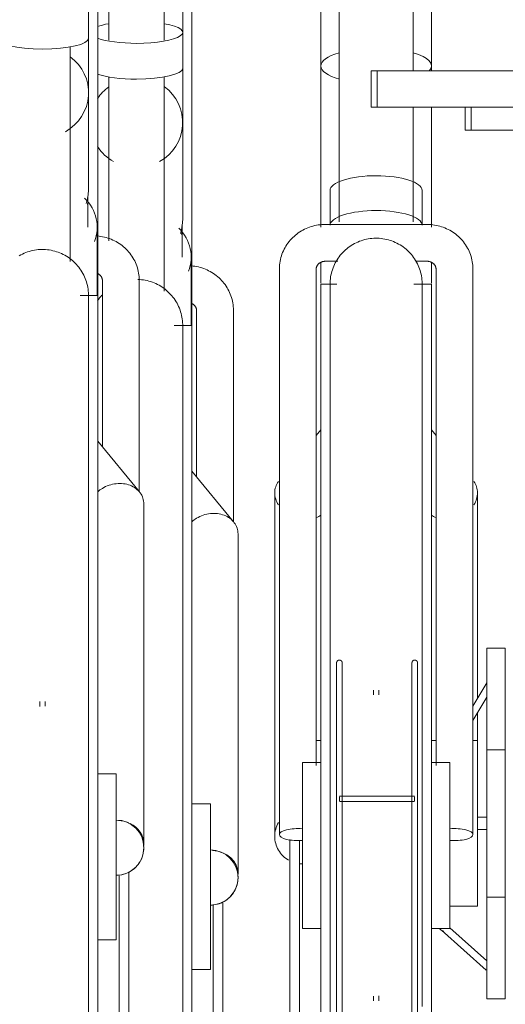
# Model space of a CAD drawing. Extents: x 50445 to 145605, y -10968 to 41989.
# Tile 250 of 256: x 97232 to 97495, y -362 to 172. Entities that reach past the tile are written whole.
import ezdxf

# ---------------------------------------------------------------- set-up
doc = ezdxf.new("R2010")
doc.units = 0
doc.header["$LTSCALE"] = 414.30304
doc.header["$MEASUREMENT"] = 0
doc.layers.add('A-EQPM', color=6, linetype='CONTINUOUS', lineweight=18)

# ---------------------------------------------------------------- blocks, each defined once
blk = doc.blocks.new('97_KA_gestapelde fietsenstalling 8 fietsen 1600x1900 - Type-V119-plotview doorsnede C C  -  1 op 100')
at = {"layer": 'A-EQPM'}
for p, q in [((16100.9, -355.99), (16100.9, -506.13)), ((16130.9, -506.13), (16130.9, -355.99)), ((16140.9, -501.83), (16140.9, -421.36)), ((16145.9, -660.96), (16145.9, -450.21)), ((16140.9, -521.26), (16140.9, -501.83)), ((16140.9, -550.82), (16140.9, -521.26)), ((16100.9, -525.94), (16100.9, -614.96)), ((16130.9, -642.41), (16130.9, -525.94)), ((16294.17, -554.93), (16294.17, -542.43)), ((16297.39, -554.93), (16297.39, -542.43)), ((16140.9, -602.8), (16140.9, -550.82)), ((16297.39, -554.93), (16294.17, -554.93)), ((16354.34, -554.93), (16297.39, -554.93)), ((16140.9, -602.8), (16140.9, -595.29)), ((16140.55, -623.86), (16140.55, -608.69)), ((16145.55, -661), (16145.55, -623.86)), ((16148.4, -652.68), (16148.4, -743.11)), ((16168.4, -767.58), (16168.4, -652.68)), ((16145.9, -660.96), (16136.27, -660.96)), ((16145.9, -660.96), (16145.9, -965.77)), ((16168.54, -767.62), (16145.9, -740.04)), ((16170.9, -958.68), (16170.9, -774.2)), ((16155.9, -920.77), (16145.9, -920.77)), ((16155.9, -920.77), (16155.9, -965.77)), ((16145.9, -965.77), (16145.9, -1034.31)), ((16155.9, -965.77), (16155.9, -1010.77)), ((16157.47, -1034.11), (16157.47, -975.35)), ((16162.69, -973.95), (16162.69, -1034.11)), ((16145.9, -1010.77), (16155.9, -1010.77))]:
    blk.add_line(p, q, dxfattribs=at)
at = {"layer": 'A-EQPM', "flags": 128}
for points in [[(16168.4, -652.68), (16168.38, -651.69), (16168.31, -650.7), (16168.21, -649.71), (16168.06, -648.74), (16167.88, -647.76), (16167.65, -646.8), (16167.38, -645.85), (16167.07, -644.91), (16166.73, -643.98), (16166.34, -643.07), (16165.92, -642.18), (16165.46, -641.31), (16164.97, -640.45), (16164.44, -639.62), (16163.88, -638.81), (16163.29, -638.02), (16162.66, -637.26), (16162.01, -636.53), (16161.32, -635.82), (16160.61, -635.14), (16159.88, -634.49), (16159.11, -633.87), (16158.33, -633.28), (16157.52, -632.72), (16156.69, -632.2), (16155.84, -631.7), (16154.98, -631.24), (16154.1, -630.82), (16153.2, -630.43), (16152.28, -630.07), (16151.36, -629.75), (16150.42, -629.47), (16149.48, -629.22), (16148.52, -629.01), (16147.56, -628.83), (16146.59, -628.69), (16145.62, -628.59)], [(16116.63, -635.97), (16117.63, -636.02), (16118.62, -636.11), (16119.61, -636.24), (16120.6, -636.41), (16121.58, -636.62), (16122.55, -636.86), (16123.51, -637.15), (16124.45, -637.47), (16125.38, -637.83), (16126.3, -638.23), (16127.2, -638.66), (16128.09, -639.13), (16128.95, -639.64), (16129.79, -640.18), (16130.61, -640.75), (16131.41, -641.35), (16132.18, -641.99), (16132.92, -642.66), (16133.64, -643.35), (16134.33, -644.07), (16134.99, -644.83), (16135.62, -645.6), (16136.22, -646.4), (16136.79, -647.23), (16137.32, -648.07), (16137.82, -648.94), (16138.28, -649.83), (16138.71, -650.73), (16139.1, -651.65), (16139.45, -652.59), (16139.77, -653.54), (16140.05, -654.5), (16140.29, -655.47), (16140.49, -656.45), (16140.65, -657.43), (16140.77, -658.43), (16140.85, -659.42), (16140.89, -660.42), (16140.9, -660.96)], [(16094.72, -647.68), (16095.26, -646.85), (16095.85, -646.03), (16096.46, -645.24), (16097.1, -644.48)], [(16145.91, -649.07), (16146.09, -649.16), (16146.27, -649.26), (16146.44, -649.37), (16146.6, -649.48), (16146.76, -649.59), (16146.91, -649.71), (16147.05, -649.84), (16147.18, -649.96), (16147.31, -650.09), (16147.43, -650.22), (16147.54, -650.36), (16147.65, -650.49), (16147.75, -650.63), (16147.84, -650.77), (16147.92, -650.91), (16148, -651.06), (16148.07, -651.2), (16148.13, -651.34), (16148.19, -651.49), (16148.23, -651.63), (16148.28, -651.77), (16148.31, -651.92), (16148.34, -652.06), (16148.37, -652.21), (16148.38, -652.35), (16148.39, -652.49), (16148.4, -652.64), (16148.4, -652.68)], [(16140.9, -965.77), (16140.9, -953.58), (16140.9, -941.41), (16140.9, -929.28), (16140.9, -917.21), (16140.9, -905.21), (16140.9, -893.32), (16140.9, -881.53), (16140.9, -869.89), (16140.9, -858.39), (16140.9, -847.07), (16140.9, -835.94), (16140.9, -825.02), (16140.9, -814.32), (16140.9, -803.86), (16140.9, -793.66), (16140.9, -783.74), (16140.9, -774.11), (16140.9, -764.78), (16140.9, -755.78), (16140.9, -747.11), (16140.9, -738.8), (16140.9, -730.84), (16140.9, -723.26), (16140.9, -716.07), (16140.9, -709.28), (16140.9, -702.9), (16140.9, -696.94), (16140.9, -691.41), (16140.9, -686.32), (16140.9, -681.68), (16140.9, -677.49), (16140.9, -673.76), (16140.9, -670.5), (16140.9, -667.71), (16140.9, -665.4), (16140.9, -663.56), (16140.9, -662.22), (16140.9, -661.35), (16140.9, -660.98), (16140.9, -660.96)], [(16140.9, -660.96), (16140.9, -661.21), (16140.9, -661.94), (16140.9, -663.15), (16140.9, -664.85), (16140.9, -667.04)], [(16140.9, -661.35), (16140.9, -660.98), (16140.9, -660.96)], [(16140.9, -1034.11), (16140.9, -1029.55), (16140.9, -1017.58), (16140.9, -1005.52), (16140.9, -993.41), (16140.9, -981.25), (16140.9, -969.06), (16140.9, -965.77)]]:
    blk.add_lwpolyline(points, dxfattribs=at)
at = {"layer": 'A-EQPM'}
for start, end in [(0, 90), (270, 0)]:
    blk.add_arc((16155.9, -960.77), 15, start, end, dxfattribs=at)
for centre, major_axis, ratio, start_param, end_param in [((16115.9, -501.83), (25, 0), 0.237436, 2.219192, 2.579762), ((16115.9, -501.83), (25, 0), 0.237436, 4.712389, 7.203975), ((16115.9, -501.83), (25, 0), 0.237436, 3.703423, 4.712389), ((16115.9, -521.26), (25, 0), 0.237436, 4.712389, 6.283185), ((16115.9, -521.26), (25, 0), 0.237436, 3.703423, 4.712389), ((16115.9, -550.82), (25, 0), 0.978148, 2.220803, 2.579762), ((16115.9, -550.82), (25, 0), 0.978148, 5.235988, 7.20753), ((16115.9, -550.82), (25, 0), 0.978148, 3.703423, 4.18879), ((16115.9, -623.86), (29.65, 0), 0.838671, 5.969026, 6.971977), ((16115.9, -608.69), (24.65, 0), 0.838671, 6.146443, 6.370818), ((16155.9, -958.68), (15, 0), 0.848048, 0, 1.488304), ((16155.9, -958.68), (15, 0), 0.848048, 6.162412, 6.283185)]:
    blk.add_ellipse(centre, major_axis=major_axis, ratio=ratio, start_param=start_param, end_param=end_param, dxfattribs=at)
for points, knots in [([(16140.9, -602.8), (16140.9, -603.96), (16140.76, -606.28), (16140.24, -609), (16139.81, -610.55), (16139.68, -610.98)], [0.5, 0.5, 0.5, 0.5, 0.54166667, 0.58333333, 0.59966448, 0.59966448, 0.59966448, 0.59966448]), ([(16170.9, -774.2), (16170.9, -771.99), (16169.5, -767.7), (16164.71, -764.17), (16159.82, -763), (16155.9, -762.99), (16151.97, -763.86), (16148.55, -765.44), (16146.63, -766.84), (16145.85, -767.52)], [0, 0, 0, 0, 0.1666667, 0.3333333, 0.4166667, 0.5, 0.5833333, 0.6666667, 0.7337282, 0.7337282, 0.7337282, 0.7337282])]:
    blk.add_open_spline(points, degree=3, knots=knots, dxfattribs=at)
for points in [[(16163.4, -947.78), (16162.83, -947.45), (16162.24, -947.16), (16161.63, -946.91)], [(16155.9, -975.77), (16157.21, -975.77), (16159.83, -975.42), (16163.48, -973.91), (16166.63, -971.5), (16169.04, -968.35), (16170.55, -964.7), (16170.9, -962.08), (16170.9, -960.77)]]:
    blk.add_open_spline(points, degree=3, dxfattribs=at)
blk = doc.blocks.new('97_KA_gestapelde fietsenstalling 16 fietsen 1600x2900 - Type-V123-plotview doorsnede C C  -  1 op 100')
at = {"layer": 'A-EQPM'}
for p, q in [((16225.83, -351.74), (16225.83, -604.74)), ((16265.83, -522.73), (16265.83, -351.74)), ((16215.83, -358.24), (16215.83, -520.01)), ((16275.83, -520.01), (16275.83, -358.24)), ((16094.83, -644.71), (16094.83, -433.96)), ((16089.83, -505.01), (16089.83, -485.58)), ((16089.83, -534.57), (16089.83, -505.01)), ((16079.83, -626.16), (16079.83, -509.69)), ((16215.83, -520.01), (16215.83, -607.57)), ((16243.1, -522.73), (16246.32, -522.73)), ((16243.1, -542.43), (16243.1, -522.73)), ((16246.32, -522.73), (16347.92, -522.73)), ((16246.32, -542.43), (16246.32, -522.73)), ((16275.83, -522.73), (16275.83, -520.01)), ((16089.83, -586.55), (16089.83, -534.57)), ((16246.32, -542.43), (16243.1, -542.43)), ((16347.92, -542.43), (16246.32, -542.43)), ((16265.83, -604.74), (16265.83, -542.43)), ((16275.83, -607.57), (16275.83, -542.43)), ((16089.83, -586.55), (16089.83, -579.04)), ((16220.83, -587.65), (16220.83, -606.59)), ((16270.83, -606.59), (16270.83, -587.65)), ((16089.48, -607.61), (16089.48, -592.44)), ((16094.48, -644.75), (16094.48, -607.61)), ((16273.33, -606.1), (16218.33, -606.1)), ((16193.33, -630.29), (16193.33, -937.45)), ((16213.33, -899.91), (16213.33, -630.29)), ((16215.83, -626.54), (16215.83, -638.01)), ((16218.33, -626.1), (16225.12, -626.1)), ((16267.12, -626.1), (16273.33, -626.1)), ((16275.83, -638.01), (16275.83, -626.54)), ((16278.33, -630.29), (16278.33, -899.91)), ((16298.33, -937.45), (16298.33, -630.29)), ((16097.33, -636.43), (16097.33, -726.86)), ((16117.33, -751.33), (16117.33, -636.43)), ((16224.49, -638.57), (16215.83, -638.57)), ((16215.83, -943.38), (16215.83, -638.57)), ((16275.83, -638.57), (16266.3, -638.57)), ((16275.83, -638.57), (16275.83, -943.38)), ((16094.83, -644.71), (16085.2, -644.71)), ((16094.83, -644.71), (16094.83, -949.52)), ((16215.83, -717.65), (16213.23, -720.81)), ((16278.33, -720.69), (16275.83, -717.65)), ((16117.47, -751.37), (16094.83, -723.79)), ((16190.83, -751.81), (16190.83, -936.29)), ((16300.83, -863.63), (16300.83, -751.81)), ((16119.83, -942.43), (16119.83, -757.95)), ((16315.83, -836.13), (16305.83, -836.13)), ((16305.83, -931.38), (16305.83, -836.13)), ((16315.83, -836.13), (16315.83, -931.38)), ((16224.39, -852.95), (16224.39, -900.58)), ((16227.39, -900.58), (16227.39, -852.95)), ((16265.27, -852.95), (16265.27, -900.58)), ((16268.27, -900.58), (16268.27, -852.95)), ((16305.83, -855), (16298.33, -867.67)), ((16244.33, -859.01), (16244.33, -861.57)), ((16247.33, -861.57), (16247.33, -859.01)), ((16063.33, -865.15), (16063.33, -867.88)), ((16066.33, -867.78), (16066.33, -865.15)), ((16298.33, -875.51), (16305.83, -862.85)), ((16300.83, -886.37), (16300.83, -870.92)), ((16215.83, -886.38), (16213.33, -886.38)), ((16278.39, -886.38), (16275.83, -886.38)), ((16300.83, -886.38), (16298.33, -886.38)), ((16300.83, -886.38), (16300.83, -931.38)), ((16315.83, -891.38), (16305.83, -891.38)), ((16215.83, -898.38), (16205.83, -898.38)), ((16205.83, -943.38), (16205.83, -898.38)), ((16285.83, -898.38), (16275.83, -898.38)), ((16285.83, -898.38), (16285.83, -943.38)), ((16104.83, -904.52), (16094.83, -904.52)), ((16104.83, -904.52), (16104.83, -949.52)), ((16266.68, -916.5), (16225.88, -916.5)), ((16225.88, -918), (16225.88, -916.94)), ((16225.88, -919.06), (16225.88, -918)), ((16225.88, -919.5), (16266.68, -919.5)), ((16266.68, -916.94), (16266.68, -918)), ((16266.68, -918), (16266.68, -919.06)), ((16305.83, -928.03), (16300.83, -928.03)), ((16300.83, -931.38), (16300.83, -976.38)), ((16300.83, -934.73), (16305.83, -934.73)), ((16305.83, -1026.63), (16305.83, -931.38)), ((16315.83, -931.38), (16315.83, -1026.63)), ((16199.04, -1040.25), (16199.04, -940.17)), ((16204.26, -940.59), (16204.26, -1040.25)), ((16224.39, -936.38), (16224.39, -1266.3)), ((16227.39, -1266.3), (16227.39, -936.38)), ((16265.27, -936.38), (16265.27, -1266.3)), ((16268.27, -1266.3), (16268.27, -936.38)), ((16205.83, -988.38), (16205.83, -943.38)), ((16215.83, -1040.65), (16215.83, -943.38)), ((16275.83, -943.38), (16275.83, -1244.78)), ((16285.83, -943.38), (16285.83, -988.38)), ((16094.83, -949.52), (16094.83, -1092.01)), ((16104.83, -949.52), (16104.83, -994.52)), ((16106.4, -1051.42), (16106.4, -959.93)), ((16111.62, -957.7), (16111.62, -1051.42)), ((16305.83, -971.38), (16315.83, -971.38)), ((16285.83, -976.38), (16300.83, -976.38)), ((16205.83, -988.38), (16215.83, -988.38)), ((16275.83, -988.38), (16285.83, -988.38)), ((16305.83, -1005.94), (16285.83, -988.11)), ((16281.22, -989.36), (16305.48, -1010.98)), ((16094.83, -994.52), (16104.83, -994.52)), ((16244.33, -1025.12), (16244.33, -1027.75)), ((16247.33, -1027.75), (16247.33, -1025.02)), ((16305.83, -1026.63), (16315.83, -1026.63))]:
    blk.add_line(p, q, dxfattribs=at)
at = {"layer": 'A-EQPM', "flags": 128}
for points in [[(16218.33, -606.1), (16217.36, -606.12), (16216.38, -606.18), (16215.41, -606.27), (16214.44, -606.4), (16213.47, -606.57), (16212.51, -606.77), (16211.57, -607.01), (16210.63, -607.28), (16209.7, -607.59), (16208.78, -607.94), (16207.88, -608.32), (16206.99, -608.73), (16206.12, -609.18), (16205.27, -609.67), (16204.43, -610.18), (16203.62, -610.73), (16202.83, -611.31), (16202.06, -611.93), (16201.32, -612.57), (16200.6, -613.24), (16199.91, -613.94), (16199.24, -614.67), (16198.61, -615.42), (16198.01, -616.2), (16197.44, -617.01), (16196.9, -617.83), (16196.4, -618.68), (16195.93, -619.55), (16195.5, -620.44), (16195.1, -621.34), (16194.75, -622.27), (16194.43, -623.2), (16194.15, -624.15), (16193.91, -625.11), (16193.71, -626.08), (16193.56, -627.06), (16193.44, -628.04), (16193.37, -629.03), (16193.34, -630.02), (16193.33, -630.29)], [(16298.33, -630.29), (16298.31, -629.3), (16298.25, -628.31), (16298.15, -627.32), (16298, -626.34), (16297.81, -625.37), (16297.59, -624.41), (16297.32, -623.46), (16297.01, -622.52), (16296.66, -621.59), (16296.28, -620.68), (16295.86, -619.79), (16295.4, -618.91), (16294.91, -618.06), (16294.38, -617.23), (16293.82, -616.42), (16293.22, -615.63), (16292.6, -614.87), (16291.94, -614.13), (16291.26, -613.43), (16290.55, -612.75), (16289.81, -612.1), (16289.05, -611.48), (16288.26, -610.89), (16287.46, -610.33), (16286.63, -609.8), (16285.78, -609.31), (16284.91, -608.85), (16284.03, -608.43), (16283.13, -608.04), (16282.22, -607.68), (16281.29, -607.36), (16280.36, -607.08), (16279.41, -606.83), (16278.46, -606.62), (16277.49, -606.44), (16276.52, -606.3), (16275.55, -606.2), (16274.58, -606.13), (16273.6, -606.11), (16273.33, -606.1)], [(16117.33, -636.43), (16117.31, -635.44), (16117.24, -634.45), (16117.14, -633.46), (16116.99, -632.49), (16116.81, -631.51), (16116.58, -630.55), (16116.31, -629.6), (16116, -628.66), (16115.66, -627.73), (16115.27, -626.82), (16114.85, -625.93), (16114.39, -625.06), (16113.9, -624.2), (16113.37, -623.37), (16112.81, -622.56), (16112.22, -621.77), (16111.59, -621.01), (16110.94, -620.28), (16110.25, -619.57), (16109.54, -618.89), (16108.81, -618.24), (16108.04, -617.62), (16107.26, -617.03), (16106.45, -616.47), (16105.62, -615.95), (16104.77, -615.45), (16103.91, -614.99), (16103.02, -614.57), (16102.13, -614.18), (16101.21, -613.82), (16100.29, -613.5), (16099.35, -613.22), (16098.4, -612.97), (16097.45, -612.76), (16096.49, -612.58), (16095.52, -612.44), (16094.55, -612.34)], [(16220.83, -638.57), (16220.85, -637.57), (16220.91, -636.57), (16221.01, -635.58), (16221.15, -634.59), (16221.33, -633.6), (16221.55, -632.63), (16221.81, -631.66), (16222.1, -630.71), (16222.44, -629.76), (16222.81, -628.84), (16223.22, -627.92), (16223.66, -627.03), (16224.14, -626.15), (16224.65, -625.29), (16225.2, -624.45), (16225.78, -623.64), (16226.39, -622.85), (16227.04, -622.09), (16227.71, -621.35), (16228.42, -620.64), (16229.15, -619.95), (16229.91, -619.3), (16230.69, -618.68), (16231.5, -618.09), (16232.33, -617.53), (16233.18, -617.01), (16234.05, -616.52), (16234.94, -616.07), (16235.85, -615.65), (16236.78, -615.27), (16237.71, -614.93), (16238.67, -614.62), (16239.63, -614.35), (16240.6, -614.12), (16241.58, -613.93), (16242.57, -613.78), (16243.57, -613.67), (16244.56, -613.6), (16245.56, -613.57), (16246.56, -613.58), (16247.56, -613.63), (16248.56, -613.72), (16249.55, -613.85), (16250.54, -614.02), (16251.51, -614.22), (16252.48, -614.47), (16253.44, -614.76), (16254.39, -615.08), (16255.32, -615.44), (16256.24, -615.84), (16257.14, -616.27), (16258.02, -616.74), (16258.88, -617.25), (16259.73, -617.79), (16260.55, -618.36), (16261.34, -618.96), (16262.11, -619.6), (16262.86, -620.26), (16263.58, -620.96), (16264.27, -621.68), (16264.93, -622.43), (16265.56, -623.21), (16266.16, -624.01), (16266.72, -624.84), (16267.26, -625.68), (16267.75, -626.55), (16268.22, -627.44), (16268.65, -628.34), (16269.04, -629.26), (16269.39, -630.2), (16269.71, -631.14), (16269.98, -632.1), (16270.22, -633.08), (16270.42, -634.06), (16270.58, -635.04), (16270.71, -636.04), (16270.79, -637.03), (16270.83, -638.03), (16270.83, -638.57)], [(16052.17, -623.15), (16053.04, -622.66), (16053.94, -622.21), (16054.84, -621.79), (16055.77, -621.41), (16056.71, -621.07), (16057.66, -620.76), (16058.62, -620.49), (16059.6, -620.26), (16060.58, -620.08), (16061.57, -619.92), (16062.56, -619.81), (16063.56, -619.74), (16064.56, -619.71), (16065.56, -619.72), (16066.56, -619.77), (16067.55, -619.86), (16068.54, -619.99), (16069.53, -620.16), (16070.51, -620.37), (16071.48, -620.61), (16072.43, -620.9)], [(16072.44, -620.9), (16073.38, -621.22), (16074.31, -621.58), (16075.23, -621.98), (16076.13, -622.41), (16077.01, -622.88), (16077.88, -623.39), (16078.72, -623.93), (16079.54, -624.5), (16080.34, -625.1), (16081.11, -625.74), (16081.85, -626.41), (16082.57, -627.1), (16083.26, -627.82), (16083.92, -628.58), (16084.55, -629.35), (16085.15, -630.15), (16085.72, -630.98), (16086.25, -631.82), (16086.75, -632.69), (16087.21, -633.58), (16087.64, -634.48), (16088.03, -635.4), (16088.38, -636.34), (16088.7, -637.29), (16088.98, -638.25), (16089.22, -639.22), (16089.42, -640.2), (16089.58, -641.18), (16089.7, -642.18), (16089.78, -643.17), (16089.82, -644.17), (16089.83, -644.71)], [(16213.33, -630.29), (16213.34, -630.14), (16213.35, -630), (16213.36, -629.85), (16213.38, -629.71), (16213.41, -629.57), (16213.45, -629.42), (16213.49, -629.28), (16213.53, -629.13), (16213.59, -628.99), (16213.65, -628.85), (16213.71, -628.7), (16213.79, -628.56), (16213.87, -628.42), (16213.96, -628.28), (16214.06, -628.14), (16214.16, -628), (16214.27, -627.87), (16214.39, -627.74), (16214.51, -627.61), (16214.65, -627.48), (16214.79, -627.35), (16214.94, -627.23), (16215.09, -627.12), (16215.25, -627.01), (16215.42, -626.9), (16215.59, -626.8), (16215.77, -626.7), (16215.96, -626.61), (16216.15, -626.53), (16216.35, -626.45), (16216.55, -626.38), (16216.76, -626.32), (16216.97, -626.27), (16217.18, -626.22), (16217.39, -626.18), (16217.61, -626.15), (16217.83, -626.13), (16218.05, -626.11), (16218.27, -626.1), (16218.33, -626.1)], [(16273.33, -626.1), (16273.56, -626.11), (16273.78, -626.12), (16274, -626.14), (16274.22, -626.17), (16274.43, -626.21), (16274.65, -626.25), (16274.86, -626.31), (16275.06, -626.37), (16275.27, -626.43), (16275.46, -626.51), (16275.66, -626.59), (16275.84, -626.68), (16276.03, -626.77), (16276.2, -626.87), (16276.37, -626.98), (16276.54, -627.09), (16276.69, -627.2), (16276.84, -627.32), (16276.98, -627.44), (16277.12, -627.57), (16277.25, -627.7), (16277.37, -627.83), (16277.48, -627.97), (16277.59, -628.1), (16277.68, -628.24), (16277.77, -628.38), (16277.86, -628.52), (16277.93, -628.66), (16278, -628.81), (16278.07, -628.95), (16278.12, -629.09), (16278.17, -629.24), (16278.21, -629.38), (16278.25, -629.53), (16278.28, -629.67), (16278.3, -629.82), (16278.32, -629.96), (16278.33, -630.1), (16278.33, -630.25), (16278.33, -630.29)], [(16094.84, -632.82), (16095.02, -632.91), (16095.2, -633.01), (16095.37, -633.12), (16095.53, -633.23), (16095.69, -633.34), (16095.84, -633.46), (16095.98, -633.59), (16096.11, -633.71), (16096.24, -633.84), (16096.36, -633.97), (16096.47, -634.11), (16096.58, -634.24), (16096.68, -634.38), (16096.77, -634.52), (16096.85, -634.66), (16096.93, -634.81), (16097, -634.95), (16097.06, -635.09), (16097.12, -635.24), (16097.16, -635.38), (16097.21, -635.52), (16097.24, -635.67), (16097.27, -635.81), (16097.3, -635.96), (16097.31, -636.1), (16097.32, -636.24), (16097.33, -636.39), (16097.33, -636.43)], [(16220.83, -638.96), (16220.83, -638.59), (16220.83, -638.57)], [(16220.83, -645.32), (16220.83, -643.01), (16220.83, -641.17), (16220.83, -639.83), (16220.83, -638.96), (16220.83, -638.59), (16220.83, -638.57)], [(16220.83, -638.57), (16220.83, -638.81), (16220.83, -639.55), (16220.83, -640.76), (16220.83, -642.46), (16220.83, -644.65), (16220.83, -647.31), (16220.83, -650.44), (16220.83, -654.04), (16220.83, -658.11), (16220.83, -662.63), (16220.83, -667.6), (16220.83, -673.02), (16220.83, -678.86), (16220.83, -685.13), (16220.83, -691.81), (16220.83, -698.89), (16220.83, -706.37), (16220.83, -714.22), (16220.83, -722.44), (16220.83, -731.02), (16220.83, -739.93), (16220.83, -749.17), (16220.83, -758.72), (16220.83, -768.56), (16220.83, -778.69), (16220.83, -789.08), (16220.83, -799.71), (16220.83, -810.58), (16220.83, -821.66), (16220.83, -832.93), (16220.83, -844.38), (16220.83, -855.98), (16220.83, -867.73), (16220.83, -879.6), (16220.83, -891.57), (16220.83, -903.62), (16220.83, -915.74), (16220.83, -927.9), (16220.83, -940.09), (16220.83, -943.38)], [(16270.83, -638.96), (16270.83, -638.59), (16270.83, -638.57)], [(16270.83, -943.38), (16270.83, -931.19), (16270.83, -919.02), (16270.83, -906.89), (16270.83, -894.82), (16270.83, -882.82), (16270.83, -870.92), (16270.83, -859.14), (16270.83, -847.5), (16270.83, -836), (16270.83, -824.68), (16270.83, -813.55), (16270.83, -802.62), (16270.83, -791.93), (16270.83, -781.47), (16270.83, -771.27), (16270.83, -761.35), (16270.83, -751.72), (16270.83, -742.39), (16270.83, -733.39), (16270.83, -724.72), (16270.83, -716.41), (16270.83, -708.45), (16270.83, -700.87), (16270.83, -693.68), (16270.83, -686.89), (16270.83, -680.51), (16270.83, -674.55), (16270.83, -669.02), (16270.83, -663.93), (16270.83, -659.29), (16270.83, -655.1), (16270.83, -651.37), (16270.83, -648.11), (16270.83, -645.32), (16270.83, -643.01), (16270.83, -641.17), (16270.83, -639.83), (16270.83, -638.96), (16270.83, -638.59), (16270.83, -638.57)], [(16270.83, -638.57), (16270.83, -638.81), (16270.83, -639.55), (16270.83, -640.76), (16270.83, -642.46), (16270.83, -644.65)], [(16089.83, -949.52), (16089.83, -937.33), (16089.83, -925.16), (16089.83, -913.03), (16089.83, -900.96), (16089.83, -888.96), (16089.83, -877.07), (16089.83, -865.28), (16089.83, -853.64), (16089.83, -842.14), (16089.83, -830.82), (16089.83, -819.69), (16089.83, -808.77), (16089.83, -798.07), (16089.83, -787.61), (16089.83, -777.41), (16089.83, -767.49), (16089.83, -757.86), (16089.83, -748.53), (16089.83, -739.53), (16089.83, -730.86), (16089.83, -722.55), (16089.83, -714.59), (16089.83, -707.01), (16089.83, -699.82), (16089.83, -693.03), (16089.83, -686.65), (16089.83, -680.69), (16089.83, -675.16), (16089.83, -670.07), (16089.83, -665.43), (16089.83, -661.24), (16089.83, -657.51), (16089.83, -654.25), (16089.83, -651.46), (16089.83, -649.15), (16089.83, -647.31), (16089.83, -645.97), (16089.83, -645.1), (16089.83, -644.73), (16089.83, -644.71)], [(16089.83, -644.71), (16089.83, -644.96), (16089.83, -645.69), (16089.83, -646.9), (16089.83, -648.6), (16089.83, -650.79)], [(16089.83, -645.1), (16089.83, -644.73), (16089.83, -644.71)], [(16224.39, -844.17), (16224.39, -844.11), (16224.4, -844.05), (16224.4, -843.99), (16224.41, -843.93), (16224.42, -843.87), (16224.44, -843.81), (16224.45, -843.75), (16224.47, -843.69), (16224.49, -843.64), (16224.51, -843.58), (16224.54, -843.53), (16224.56, -843.47), (16224.59, -843.42), (16224.62, -843.37), (16224.66, -843.32), (16224.69, -843.27), (16224.73, -843.22), (16224.77, -843.18), (16224.81, -843.13), (16224.85, -843.09), (16224.89, -843.05), (16224.94, -843.01), (16224.98, -842.97), (16225.03, -842.94), (16225.08, -842.9), (16225.13, -842.87), (16225.19, -842.84), (16225.24, -842.81), (16225.29, -842.79), (16225.35, -842.77), (16225.41, -842.75), (16225.46, -842.73), (16225.52, -842.71), (16225.58, -842.7), (16225.64, -842.69), (16225.7, -842.68), (16225.76, -842.67), (16225.82, -842.67), (16225.88, -842.67), (16225.94, -842.67), (16226, -842.67), (16226.06, -842.67), (16226.12, -842.68), (16226.18, -842.69), (16226.23, -842.7), (16226.29, -842.72), (16226.35, -842.74), (16226.41, -842.76), (16226.46, -842.78), (16226.52, -842.8), (16226.57, -842.83), (16226.62, -842.86), (16226.68, -842.89), (16226.73, -842.92), (16226.78, -842.95), (16226.82, -842.99), (16226.87, -843.03), (16226.91, -843.07), (16226.96, -843.11), (16227, -843.15), (16227.04, -843.2), (16227.08, -843.24), (16227.11, -843.29), (16227.15, -843.34), (16227.18, -843.39), (16227.21, -843.44), (16227.24, -843.5), (16227.26, -843.55), (16227.29, -843.61), (16227.31, -843.66), (16227.33, -843.72), (16227.34, -843.78), (16227.36, -843.84), (16227.37, -843.89), (16227.38, -843.95), (16227.39, -844.01), (16227.39, -844.07), (16227.39, -844.13), (16227.39, -844.17)], [(16224.39, -846.37), (16224.39, -845.94), (16224.39, -845.55), (16224.39, -845.22), (16224.39, -844.92), (16224.39, -844.68), (16224.39, -844.48), (16224.39, -844.33), (16224.39, -844.23), (16224.39, -844.17), (16224.39, -844.17)], [(16224.39, -844.17), (16224.39, -844.19), (16224.39, -844.26), (16224.39, -844.38), (16224.39, -844.55), (16224.39, -844.76), (16224.39, -845.02), (16224.39, -845.33), (16224.39, -845.69), (16224.39, -846.09), (16224.39, -846.53), (16224.39, -847.02), (16224.39, -847.56), (16224.39, -848.13), (16224.39, -848.75), (16224.39, -849.4), (16224.39, -850.1), (16224.39, -850.84), (16224.39, -851.61), (16224.39, -852.42), (16224.39, -852.95)], [(16227.39, -852.95), (16227.39, -852.12), (16227.39, -851.32), (16227.39, -850.56), (16227.39, -849.84), (16227.39, -849.16), (16227.39, -848.52), (16227.39, -847.92), (16227.39, -847.36), (16227.39, -846.84), (16227.39, -846.37), (16227.39, -845.94), (16227.39, -845.55), (16227.39, -845.22), (16227.39, -844.92), (16227.39, -844.68), (16227.39, -844.48), (16227.39, -844.33), (16227.39, -844.23), (16227.39, -844.17), (16227.39, -844.17)], [(16227.39, -844.17), (16227.39, -844.19), (16227.39, -844.26), (16227.39, -844.38), (16227.39, -844.55), (16227.39, -844.76), (16227.39, -845.02), (16227.39, -845.33), (16227.39, -845.69), (16227.39, -846.09)], [(16265.27, -844.17), (16265.27, -844.11), (16265.28, -844.05), (16265.28, -843.99), (16265.29, -843.93), (16265.3, -843.87), (16265.31, -843.81), (16265.33, -843.75), (16265.35, -843.69), (16265.37, -843.64), (16265.39, -843.58), (16265.41, -843.53), (16265.44, -843.47), (16265.47, -843.42), (16265.5, -843.37), (16265.53, -843.32), (16265.57, -843.27), (16265.6, -843.22), (16265.64, -843.18), (16265.68, -843.13), (16265.73, -843.09), (16265.77, -843.05), (16265.82, -843.01), (16265.86, -842.97), (16265.91, -842.94), (16265.96, -842.9), (16266.01, -842.87), (16266.06, -842.84), (16266.12, -842.81), (16266.17, -842.79), (16266.23, -842.77), (16266.28, -842.75), (16266.34, -842.73), (16266.4, -842.71), (16266.46, -842.7), (16266.52, -842.69), (16266.58, -842.68), (16266.63, -842.67), (16266.69, -842.67), (16266.75, -842.67), (16266.81, -842.67), (16266.87, -842.67), (16266.93, -842.67), (16266.99, -842.68), (16267.05, -842.69), (16267.11, -842.7), (16267.17, -842.72), (16267.23, -842.74), (16267.28, -842.76), (16267.34, -842.78), (16267.4, -842.8), (16267.45, -842.83), (16267.5, -842.86), (16267.55, -842.89), (16267.6, -842.92), (16267.65, -842.95), (16267.7, -842.99), (16267.75, -843.03), (16267.79, -843.07), (16267.84, -843.11), (16267.88, -843.15), (16267.92, -843.2), (16267.95, -843.24), (16267.99, -843.29), (16268.02, -843.34), (16268.06, -843.39), (16268.09, -843.44), (16268.11, -843.5), (16268.14, -843.55), (16268.16, -843.61), (16268.18, -843.66), (16268.2, -843.72), (16268.22, -843.78), (16268.23, -843.84), (16268.25, -843.89), (16268.26, -843.95), (16268.26, -844.01), (16268.27, -844.07), (16268.27, -844.13), (16268.27, -844.17)], [(16265.27, -845.94), (16265.27, -845.55), (16265.27, -845.22), (16265.27, -844.92), (16265.27, -844.68), (16265.27, -844.48), (16265.27, -844.33), (16265.27, -844.23), (16265.27, -844.17), (16265.27, -844.17)], [(16265.27, -844.17), (16265.27, -844.19), (16265.27, -844.26), (16265.27, -844.38), (16265.27, -844.55), (16265.27, -844.76), (16265.27, -845.02), (16265.27, -845.33), (16265.27, -845.69), (16265.27, -846.09), (16265.27, -846.53), (16265.27, -847.02), (16265.27, -847.56), (16265.27, -848.13), (16265.27, -848.75), (16265.27, -849.4), (16265.27, -850.1), (16265.27, -850.84), (16265.27, -851.61), (16265.27, -852.42), (16265.27, -852.95)], [(16268.27, -852.95), (16268.27, -852.12), (16268.27, -851.32), (16268.27, -850.56), (16268.27, -849.84), (16268.27, -849.16), (16268.27, -848.52), (16268.27, -847.92), (16268.27, -847.36), (16268.27, -846.84), (16268.27, -846.37), (16268.27, -845.94), (16268.27, -845.55), (16268.27, -845.22), (16268.27, -844.92), (16268.27, -844.68), (16268.27, -844.48), (16268.27, -844.33), (16268.27, -844.23), (16268.27, -844.17), (16268.27, -844.17)], [(16268.27, -844.17), (16268.27, -844.19), (16268.27, -844.26), (16268.27, -844.38), (16268.27, -844.55), (16268.27, -844.76), (16268.27, -845.02), (16268.27, -845.33), (16268.27, -845.69), (16268.27, -846.09), (16268.27, -846.53)], [(16224.39, -900.58), (16224.39, -901.45), (16224.39, -902.34), (16224.39, -903.27), (16224.39, -904.23), (16224.39, -905.22), (16224.39, -906.23), (16224.39, -907.27), (16224.39, -908.33), (16224.39, -909.41), (16224.39, -910.52), (16224.39, -911.64), (16224.39, -912.77), (16224.39, -913.93), (16224.39, -915.09), (16224.39, -916.26), (16224.39, -917.45), (16224.39, -918.64), (16224.39, -919.83), (16224.39, -921.03), (16224.39, -922.23), (16224.39, -923.43), (16224.39, -924.63), (16224.39, -925.82), (16224.39, -927.01), (16224.39, -928.18), (16224.39, -929.35), (16224.39, -930.51), (16224.39, -931.65), (16224.39, -932.77), (16224.39, -933.88), (16224.39, -934.97), (16224.39, -936.04), (16224.39, -936.38)], [(16227.39, -936.38), (16227.39, -935.32), (16227.39, -934.24), (16227.39, -933.13), (16227.39, -932.01), (16227.39, -930.88), (16227.39, -929.73), (16227.39, -928.56), (16227.39, -927.39), (16227.39, -926.21), (16227.39, -925.02), (16227.39, -923.82), (16227.39, -922.62), (16227.39, -921.42), (16227.39, -920.22), (16227.39, -919.03), (16227.39, -917.84), (16227.39, -916.65), (16227.39, -915.47), (16227.39, -914.3), (16227.39, -913.15), (16227.39, -912.01), (16227.39, -910.88), (16227.39, -909.77), (16227.39, -908.68), (16227.39, -907.61), (16227.39, -906.57), (16227.39, -905.55), (16227.39, -904.55), (16227.39, -903.58), (16227.39, -902.64), (16227.39, -901.74), (16227.39, -900.86), (16227.39, -900.58)], [(16265.27, -900.58), (16265.27, -901.45), (16265.27, -902.34), (16265.27, -903.27), (16265.27, -904.23), (16265.27, -905.22), (16265.27, -906.23), (16265.27, -907.27), (16265.27, -908.33), (16265.27, -909.41), (16265.27, -910.52), (16265.27, -911.64), (16265.27, -912.77), (16265.27, -913.93), (16265.27, -915.09), (16265.27, -916.26), (16265.27, -917.45), (16265.27, -918.64), (16265.27, -919.83), (16265.27, -921.03), (16265.27, -922.23), (16265.27, -923.43), (16265.27, -924.63), (16265.27, -925.82), (16265.27, -927.01), (16265.27, -928.18), (16265.27, -929.35), (16265.27, -930.51), (16265.27, -931.65), (16265.27, -932.77), (16265.27, -933.88), (16265.27, -934.97), (16265.27, -936.04), (16265.27, -936.38)], [(16268.27, -936.38), (16268.27, -935.32), (16268.27, -934.24), (16268.27, -933.13), (16268.27, -932.01), (16268.27, -930.88), (16268.27, -929.73), (16268.27, -928.56), (16268.27, -927.39), (16268.27, -926.21), (16268.27, -925.02), (16268.27, -923.82), (16268.27, -922.62), (16268.27, -921.42), (16268.27, -920.22), (16268.27, -919.03), (16268.27, -917.84), (16268.27, -916.65), (16268.27, -915.47), (16268.27, -914.3), (16268.27, -913.15), (16268.27, -912.01), (16268.27, -910.88), (16268.27, -909.77), (16268.27, -908.68), (16268.27, -907.61), (16268.27, -906.57), (16268.27, -905.55), (16268.27, -904.55), (16268.27, -903.58), (16268.27, -902.64), (16268.27, -901.74), (16268.27, -900.86), (16268.27, -900.58)], [(16220.83, -943.38), (16220.83, -955.57), (16220.83, -967.74), (16220.83, -979.87), (16220.83, -991.94), (16220.83, -1003.93), (16220.83, -1015.83), (16220.83, -1027.61), (16220.83, -1039.26)], [(16270.83, -1030.77), (16270.83, -1019.02), (16270.83, -1007.16), (16270.83, -995.19), (16270.83, -983.13), (16270.83, -971.02), (16270.83, -958.85), (16270.83, -946.67), (16270.83, -943.38)], [(16089.83, -1036.91), (16089.83, -1025.16), (16089.83, -1013.3), (16089.83, -1001.33), (16089.83, -989.27), (16089.83, -977.16), (16089.83, -965), (16089.83, -952.81), (16089.83, -949.52)], [(16282.54, -989.86), (16281.49, -989.6), (16280.83, -989.11), (16280.44, -988.63)]]:
    blk.add_lwpolyline(points, dxfattribs=at)
at = {"layer": 'A-EQPM'}
for start, end in [(0, 90), (270, 0)]:
    blk.add_arc((16104.83, -944.52), 15, start, end, dxfattribs=at)
for centre, major_axis, ratio, start_param, end_param in [((16064.83, -505.01), (25, 0), 0.237436, 3.141593, 4.712389), ((16064.83, -505.01), (25, 0), 0.237436, 4.712389, 6.283185), ((16245.83, -520.01), (30, 0), 0.320127, 2.305075, 3.98686), ((16245.83, -520.01), (30, 0), 0.320127, 6.021386, 7.119703), ((16064.83, -534.57), (25, 0), 0.978148, 5.235988, 7.20753), ((16245.83, -587.65), (25, 0), 0.320127, 1.570796, 3.141593), ((16245.83, -587.65), (25, 0), 0.320127, 0, 1.570796), ((16064.83, -607.61), (29.65, 0), 0.838671, 5.969026, 6.971977), ((16064.83, -592.44), (24.65, 0), 0.838671, 6.146443, 6.370818), ((16245.83, -606.59), (25, 0), 0.320127, 1.570796, 3.141593), ((16245.83, -606.59), (25, 0), 0.320127, 0, 1.570796), ((16104.83, -942.43), (15, 0), 0.848048, 1.101978, 1.488304), ((16104.83, -942.43), (15, 0), 0.848048, 0, 1.047198), ((16203.33, -937.45), (10, 0), 0.325568, 1.317918, 3.141593), ((16288.33, -937.45), (10, 0), 0.325568, 0, 1.823675), ((16203.33, -937.45), (10, 0), 0.325568, 3.141593, 4.965268), ((16288.33, -937.45), (10, 0), 0.325568, 4.45951, 6.283185), ((16104.83, -942.43), (15, 0), 0.848048, 6.162412, 6.283185), ((16282.54, -987.86), (0, 2), 0.996917, 1.832596, 2.617994)]:
    blk.add_ellipse(centre, major_axis=major_axis, ratio=ratio, start_param=start_param, end_param=end_param, dxfattribs=at)
for points, knots in [([(16089.83, -586.55), (16089.83, -587.71), (16089.68, -590.03), (16089.17, -592.75), (16088.74, -594.3), (16088.61, -594.73)], [0.5, 0.5, 0.5, 0.5, 0.54166667, 0.58333333, 0.59966448, 0.59966448, 0.59966448, 0.59966448]), ([(16119.83, -757.95), (16119.83, -755.74), (16118.43, -751.45), (16113.64, -747.92), (16108.75, -746.75), (16104.83, -746.74), (16100.9, -747.61), (16097.48, -749.19), (16095.56, -750.59), (16094.78, -751.27)], [0, 0, 0, 0, 0.1666667, 0.3333333, 0.4166667, 0.5, 0.5833333, 0.6666667, 0.7337282, 0.7337282, 0.7337282, 0.7337282]), ([(16118.34, -951.03), (16118.75, -950.19), (16119.53, -948.07), (16119.83, -945.83), (16119.83, -944.52)], [0.8569628, 0.8569628, 0.8569628, 0.8569628, 0.9166667, 1, 1, 1, 1])]:
    blk.add_open_spline(points, degree=3, knots=knots, dxfattribs=at)
for points in [[(16190.83, -751.81), (16190.83, -749.59), (16191.54, -747.45), (16192.84, -745.67)], [(16298.82, -745.67), (16299.48, -746.56), (16300.49, -748.52), (16300.83, -750.7), (16300.83, -751.81)], [(16192.84, -758.4), (16192.19, -757.36), (16191.18, -755.18), (16190.83, -752.92), (16190.83, -751.81)], [(16300.83, -751.81), (16300.83, -754.03), (16300.13, -756.33), (16298.82, -758.4)], [(16215.88, -764.02), (16215.1, -764.53), (16214.25, -764.96), (16213.33, -765.31)], [(16278.33, -765.31), (16277.42, -764.97), (16276.55, -764.54), (16275.78, -764.02)], [(16190.83, -938.38), (16190.83, -935.76), (16191.54, -933.15), (16192.84, -930.88)], [(16198.33, -951.37), (16197.2, -950.71), (16195.11, -949.11), (16192.69, -945.96), (16191.18, -942.3), (16190.83, -939.69), (16190.83, -938.38)], [(16104.83, -959.52), (16106.14, -959.52), (16108.76, -959.17), (16112.41, -957.66), (16115.58, -955.25), (16117.12, -953.14), (16117.82, -952.02)], [(16205.83, -953.38), (16205.3, -953.38), (16204.77, -953.35), (16204.25, -953.29)]]:
    blk.add_open_spline(points, degree=3, dxfattribs=at)

msp = doc.modelspace()

# ---------------------------------------------------------------- block references
at = {"layer": 'A-EQPM'}
for name in ['97_KA_gestapelde fietsenstalling 16 fietsen 1600x2900 - Type-V123-plotview doorsnede C C  -  1 op 100', '97_KA_gestapelde fietsenstalling 8 fietsen 1600x1900 - Type-V119-plotview doorsnede C C  -  1 op 100']:
    msp.add_blockref(name, (81179.52, 667.18), dxfattribs=at)

doc.saveas('drawing.dxf')
